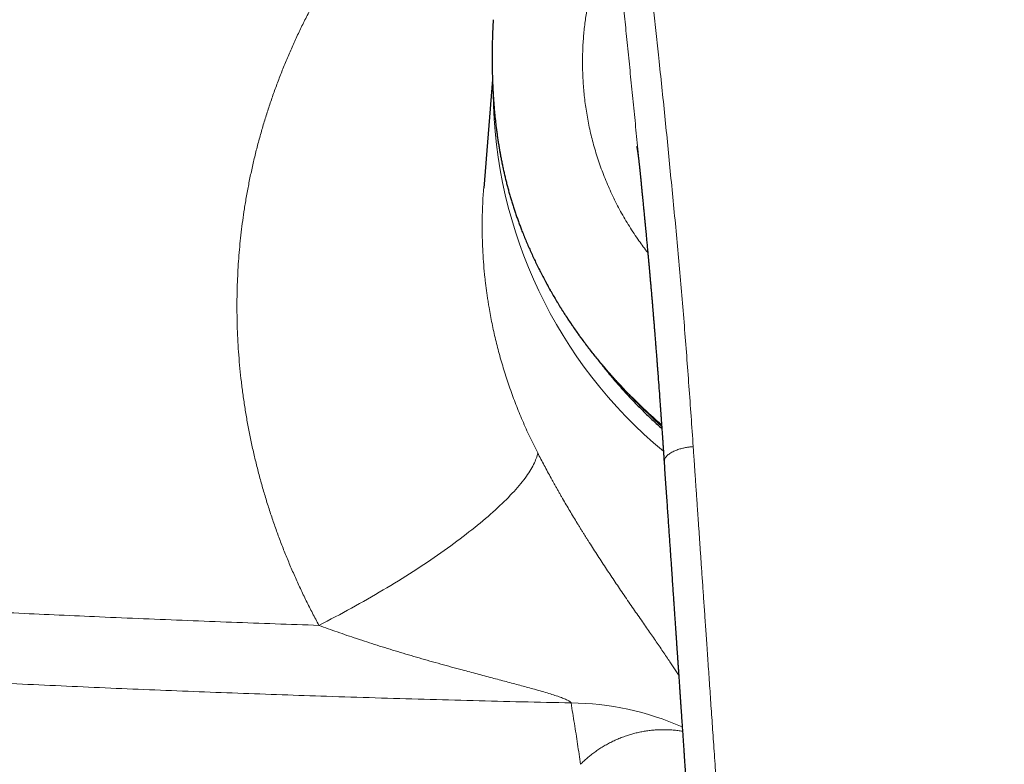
# Model space of a CAD drawing. Header units: millimetres. Extents: x 8 to 974, y 12 to 621.
# Tile 25 of 52: x 453 to 500, y 556 to 593. Entities that reach past the tile are written whole.
import ezdxf

# ---------------------------------------------------------------- set-up
doc = ezdxf.new("R2010")
doc.units = ezdxf.units.MM

msp = doc.modelspace()

# ---------------------------------------------------------------- linework, layer by layer
at = {"color": 8, "linetype": 'Continuous', "lineweight": 0}
for p, q in [((475.659, 590.135), (475.658, 590.136)), ((475.659, 590.135), (475.672, 589.621)), ((475.672, 589.621), (475.672, 589.623))]:
    msp.add_line(p, q, dxfattribs=at)
at = {"color": 7, "linetype": 'Continuous', "lineweight": 30}
for p, q in [((475.671, 589.65), (475.245, 584.371)), ((482.836, 585.098), (482.835, 585.106))]:
    msp.add_line(p, q, dxfattribs=at)
at = {"color": 8, "linetype": 'Continuous', "lineweight": 0, "flags": 128}
for points in [[(477.079, 582.363), (477.077, 582.37), (477.075, 582.384)], [(467.252, 563.17), (467.451, 563.272), (467.65, 563.375), (467.849, 563.479), (468.047, 563.583), (468.244, 563.688), (468.442, 563.794), (468.638, 563.9), (468.834, 564.008), (469.029, 564.115), (469.223, 564.224), (469.416, 564.333), (469.608, 564.442), (469.8, 564.552), (469.99, 564.663), (470.179, 564.773), (470.367, 564.885), (470.554, 564.996), (470.739, 565.108), (470.923, 565.221), (471.106, 565.333), (471.287, 565.446), (471.467, 565.559), (471.646, 565.672), (471.822, 565.785), (471.997, 565.899), (472.171, 566.012), (472.342, 566.126), (472.512, 566.239), (472.68, 566.353), (472.846, 566.466), (473.01, 566.579), (473.172, 566.692), (473.332, 566.805), (473.49, 566.918), (473.646, 567.031), (473.799, 567.143), (473.95, 567.255), (474.099, 567.366), (474.246, 567.478), (474.39, 567.588), (474.532, 567.699), (474.672, 567.809), (474.809, 567.918), (474.943, 568.027), (475.075, 568.135), (475.204, 568.243), (475.331, 568.35), (475.455, 568.457), (475.576, 568.562), (475.694, 568.667), (475.81, 568.772), (475.922, 568.875), (476.032, 568.978), (476.139, 569.08), (476.243, 569.18), (476.344, 569.28), (476.442, 569.38), (476.537, 569.478), (476.629, 569.575), (476.718, 569.671), (476.804, 569.766), (476.887, 569.86), (476.966, 569.953), (477.042, 570.044), (477.115, 570.135), (477.185, 570.224), (477.252, 570.312), (477.315, 570.399), (477.375, 570.485), (477.432, 570.569), (477.486, 570.652), (477.536, 570.733), (477.583, 570.814), (477.626, 570.893), (477.666, 570.97), (477.703, 571.046), (477.736, 571.121), (477.766, 571.194), (477.792, 571.265), (477.815, 571.335), (477.835, 571.404), (477.851, 571.471), (477.864, 571.536)]]:
    msp.add_lwpolyline(points, dxfattribs=at)
at = {"color": 8, "linetype": 'Continuous', "lineweight": 0}
for centre, radius, start, end in [((498.626, 589.244), 22.929, 180.6009, 230.2419), ((499.58, 590.503), 23.639, 224.1588, 228.3726), ((479.366, 545.788), 13.62, 66.1316, 89.5107)]:
    msp.add_arc(centre, radius, start, end, dxfattribs=at)
for points, knots in [([(467.252, 563.17), (467.147, 563.367), (466.937, 563.76), (466.638, 564.356), (466.351, 564.955), (466.076, 565.558), (465.816, 566.161), (465.569, 566.764), (465.336, 567.367), (465.116, 567.974), (464.906, 568.588), (464.707, 569.211), (464.52, 569.841), (464.345, 570.474), (464.184, 571.112), (464.035, 571.753), (463.898, 572.397), (463.776, 573.044), (463.666, 573.691), (463.57, 574.338), (463.487, 574.986), (463.418, 575.635), (463.363, 576.281), (463.321, 576.924), (463.292, 577.564), (463.277, 578.204), (463.275, 578.819), (463.284, 579.41), (463.303, 579.978), (463.332, 580.545), (463.372, 581.112), (463.422, 581.677), (463.483, 582.243), (463.554, 582.807), (463.639, 583.395), (463.74, 584.006), (463.858, 584.64), (463.99, 585.271), (464.135, 585.9), (464.293, 586.524), (464.464, 587.142), (464.646, 587.754), (464.841, 588.361), (465.049, 588.967), (465.27, 589.57), (465.505, 590.173), (465.753, 590.772), (466.014, 591.366), (466.288, 591.957), (466.574, 592.543), (466.872, 593.123), (467.182, 593.696), (467.503, 594.263), (467.835, 594.822), (468.178, 595.375), (468.531, 595.919), (468.893, 596.453), (469.264, 596.978), (469.647, 597.497), (470.043, 598.013), (470.453, 598.525), (470.875, 599.032), (471.308, 599.53), (471.751, 600.021), (472.204, 600.502), (472.667, 600.976), (472.983, 601.285), (473.142, 601.439)], [0, 0, 0, 0, 0.015763, 0.031485, 0.047172, 0.062829, 0.078462, 0.093797, 0.10912, 0.124436, 0.139749, 0.155379, 0.171019, 0.186674, 0.202349, 0.218052, 0.233786, 0.249559, 0.265242, 0.280911, 0.296572, 0.312232, 0.327895, 0.343288, 0.358696, 0.374124, 0.389471, 0.403166, 0.41686, 0.430557, 0.444261, 0.457976, 0.471706, 0.485455, 0.499227, 0.514795, 0.530377, 0.545979, 0.561606, 0.577265, 0.592682, 0.608142, 0.62365, 0.638988, 0.654639, 0.670299, 0.685976, 0.701675, 0.717403, 0.733164, 0.748967, 0.764672, 0.780368, 0.79606, 0.811753, 0.827454, 0.842888, 0.858342, 0.87382, 0.88936, 0.905194, 0.921008, 0.936809, 0.952602, 0.968395, 0.984192, 1, 1, 1, 1]), ([(483.013, 597.774), (483.048, 597.383), (483.116, 596.602), (483.23, 595.426), (483.351, 594.247), (483.478, 593.065), (483.608, 591.88), (483.745, 590.62), (483.889, 589.284), (484.034, 587.871), (484.174, 586.453), (484.314, 585.02), (484.456, 583.574), (484.598, 582.113), (484.733, 580.647), (484.86, 579.175), (484.98, 577.706), (485.093, 576.24), (485.201, 574.779), (485.306, 573.313), (485.374, 572.331), (485.408, 571.841)], [0, 0, 0, 0, 0.046677, 0.093345, 0.140008, 0.186667, 0.233324, 0.279979, 0.334963, 0.389948, 0.444935, 0.499929, 0.555931, 0.61194, 0.667953, 0.723969, 0.779981, 0.834987, 0.889989, 0.944992, 1, 1, 1, 1]), ([(481.683, 597.098), (481.604, 596.969), (481.447, 596.71), (481.224, 596.267), (481.013, 595.787), (480.817, 595.269), (480.638, 594.717), (480.477, 594.133), (480.337, 593.519), (480.22, 592.878), (480.13, 592.212), (480.068, 591.523), (480.036, 590.813), (480.039, 590.085), (480.076, 589.342), (480.152, 588.586), (480.267, 587.822), (480.424, 587.052), (480.626, 586.281), (480.873, 585.511), (481.164, 584.747), (481.5, 583.991), (481.879, 583.249), (482.304, 582.524), (482.743, 581.854), (483.06, 581.44), (483.205, 581.251)], [0, 0, 0, 0, 0.041946, 0.083887, 0.125831, 0.167783, 0.209738, 0.251692, 0.293642, 0.335589, 0.37753, 0.419469, 0.461411, 0.503357, 0.545305, 0.587256, 0.629204, 0.671145, 0.713085, 0.755029, 0.796978, 0.83893, 0.88088, 0.922817, 0.964747, 1, 1, 1, 1]), ([(482.835, 585.106), (482.827, 585.187), (482.778, 585.679), (482.692, 586.58), (482.572, 587.806), (482.45, 589.025), (482.327, 590.238), (482.207, 591.424), (482.09, 592.584), (481.979, 593.718), (481.873, 594.848), (481.774, 595.976), (481.713, 596.724), (481.683, 597.098)], [0, 0, 0, 0, 0.019694, 0.120366, 0.22093, 0.321393, 0.421912, 0.522645, 0.617837, 0.713173, 0.808607, 0.904187, 1, 1, 1, 1]), ([(475.679, 591.999), (475.677, 591.941), (475.67, 591.771), (475.662, 591.487), (475.655, 591.149), (475.653, 590.811), (475.653, 590.472), (475.657, 590.247), (475.659, 590.135)], [0, 0, 0, 0, 0.093412, 0.27378, 0.455164, 0.636549, 0.818274, 1, 1, 1, 1]), ([(475.672, 589.621), (475.677, 589.492), (475.687, 589.234), (475.709, 588.846), (475.736, 588.458), (475.77, 588.07), (475.809, 587.682), (475.854, 587.296), (475.906, 586.91), (475.965, 586.52), (476.032, 586.125), (476.107, 585.726), (476.19, 585.329), (476.283, 584.92), (476.389, 584.499), (476.507, 584.067), (476.635, 583.639), (476.772, 583.215), (476.918, 582.795), (477.023, 582.521), (477.075, 582.384)], [0, 0, 0, 0, 0.051843, 0.103706, 0.155567, 0.20741, 0.259258, 0.311125, 0.362992, 0.414839, 0.469288, 0.52376, 0.578231, 0.63268, 0.693615, 0.754565, 0.8155, 0.876994, 0.938504, 1, 1, 1, 1]), ([(475.247, 584.371), (475.244, 584.348), (475.216, 584.058), (475.189, 583.497), (475.166, 582.687), (475.175, 581.941), (475.203, 581.264), (475.244, 580.655), (475.29, 580.168), (475.33, 579.803), (475.36, 579.562), (475.392, 579.32), (475.427, 579.078), (475.464, 578.835), (475.534, 578.415), (475.646, 577.816), (475.819, 577.035), (476.021, 576.249), (476.253, 575.458), (476.514, 574.669), (476.805, 573.881), (477.125, 573.097), (477.475, 572.313), (477.734, 571.796), (477.864, 571.536)], [0, 0, 0, 0, 0.0054198, 0.0667815, 0.1286369, 0.1909882, 0.23703, 0.2833406, 0.3299207, 0.3482945, 0.36671, 0.3851673, 0.4036666, 0.4222078, 0.440791, 0.5001261, 0.5602892, 0.6212819, 0.6831056, 0.7457619, 0.8081113, 0.8712665, 0.935229, 1, 1, 1, 1]), ([(477.075, 582.384), (477.141, 582.218), (477.272, 581.888), (477.485, 581.398), (477.708, 580.912), (477.943, 580.431), (478.189, 579.955), (478.446, 579.485), (478.714, 579.02), (478.993, 578.561), (479.283, 578.108), (479.589, 577.653), (479.91, 577.197), (480.249, 576.741), (480.598, 576.292), (480.958, 575.851), (481.323, 575.425), (481.691, 575.014), (482.062, 574.618), (482.442, 574.23), (482.831, 573.849), (483.229, 573.477), (483.576, 573.164), (483.794, 572.979), (483.873, 572.911)], [0, 0, 0, 0, 0.045792, 0.091603, 0.137419, 0.18323, 0.229023, 0.27481, 0.320614, 0.366424, 0.412228, 0.458015, 0.506218, 0.55444, 0.602668, 0.650891, 0.699094, 0.744864, 0.79065, 0.836442, 0.882228, 0.927998, 0.973768, 1, 1, 1, 1]), ([(485.408, 571.841), (485.393, 571.839), (485.36, 571.836), (485.306, 571.831), (485.241, 571.824), (485.165, 571.814), (485.076, 571.8), (484.986, 571.783), (484.895, 571.762), (484.806, 571.739), (484.711, 571.71), (484.613, 571.676), (484.514, 571.635), (484.416, 571.59), (484.323, 571.538), (484.238, 571.481), (484.166, 571.422), (484.108, 571.363), (484.064, 571.306), (484.032, 571.252), (484.011, 571.2), (484, 571.153), (483.995, 571.116), (483.997, 571.095), (483.998, 571.088)], [0, 0, 0, 0, 0.019466, 0.043326, 0.071868, 0.10554, 0.144946, 0.190777, 0.229766, 0.27292, 0.320283, 0.37171, 0.426856, 0.485221, 0.54628, 0.609728, 0.672771, 0.732698, 0.789429, 0.842712, 0.892321, 0.938144, 0.980211, 1, 1, 1, 1]), ([(500.5, 523.881), (500.497, 523.881), (500.489, 523.881), (500.475, 523.881), (500.457, 523.881), (500.431, 523.881), (500.397, 523.881), (500.354, 523.881), (500.299, 523.881), (500.231, 523.882), (500.15, 523.883), (500.058, 523.884), (499.955, 523.886), (499.837, 523.889), (499.702, 523.892), (499.549, 523.897), (499.384, 523.903), (499.204, 523.911), (499.013, 523.921), (498.811, 523.933), (498.596, 523.948), (498.369, 523.965), (498.128, 523.985), (497.873, 524.009), (497.604, 524.037), (497.322, 524.069), (497.028, 524.106), (496.744, 524.145), (496.473, 524.185), (496.217, 524.225), (495.953, 524.27), (495.681, 524.321), (495.411, 524.375), (495.143, 524.434), (494.878, 524.496), (494.606, 524.566), (494.329, 524.642), (494.048, 524.727), (493.762, 524.821), (493.481, 524.922), (493.206, 525.029), (492.937, 525.143), (492.667, 525.267), (492.397, 525.403), (492.127, 525.55), (491.879, 525.698), (491.653, 525.843), (491.449, 525.983), (491.248, 526.131), (491.05, 526.287), (490.857, 526.451), (490.669, 526.622), (490.488, 526.801), (490.312, 526.988), (490.141, 527.187), (489.976, 527.396), (489.818, 527.619), (489.669, 527.852), (489.529, 528.095), (489.399, 528.344), (489.279, 528.598), (489.167, 528.857), (489.064, 529.122), (488.963, 529.406), (488.865, 529.708), (488.77, 530.031), (488.683, 530.36), (488.603, 530.695), (488.521, 531.071), (488.439, 531.489), (488.359, 531.949), (488.285, 532.427), (488.217, 532.924), (488.155, 533.439), (488.098, 533.963), (488.046, 534.495), (487.994, 535.068), (487.94, 535.684), (487.884, 536.343), (487.829, 537.012), (487.775, 537.692), (487.722, 538.381), (487.68, 538.932), (487.649, 539.342), (487.629, 539.61), (487.609, 539.879), (487.589, 540.149), (487.569, 540.42), (487.55, 540.686), (487.52, 541.094), (487.48, 541.641), (487.428, 542.366), (487.374, 543.117), (487.32, 543.893), (487.266, 544.657), (487.214, 545.41), (487.164, 546.151), (487.114, 546.88), (487.063, 547.626), (487.012, 548.386), (486.959, 549.161), (486.908, 549.922), (486.857, 550.669), (486.808, 551.398), (486.76, 552.11), (486.713, 552.804), (486.667, 553.485), (486.621, 554.158), (486.576, 554.822), (486.532, 555.477), (486.488, 556.12), (486.445, 556.749), (486.403, 557.364), (486.361, 557.967), (486.321, 558.557), (486.281, 559.134), (486.243, 559.697), (486.205, 560.248), (486.168, 560.786), (486.132, 561.311), (486.097, 561.823), (486.063, 562.309), (486.031, 562.769), (486.002, 563.205), (485.972, 563.63), (485.944, 564.044), (485.916, 564.448), (485.889, 564.846), (485.862, 565.238), (485.835, 565.624), (485.809, 565.999), (485.784, 566.363), (485.76, 566.715), (485.736, 567.055), (485.713, 567.395), (485.69, 567.733), (485.667, 568.068), (485.645, 568.39), (485.623, 568.698), (485.603, 568.992), (485.584, 569.273), (485.566, 569.54), (485.548, 569.793), (485.532, 570.033), (485.516, 570.258), (485.502, 570.468), (485.488, 570.665), (485.476, 570.848), (485.464, 571.017), (485.453, 571.172), (485.444, 571.314), (485.435, 571.444), (485.427, 571.561), (485.42, 571.665), (485.414, 571.757), (485.41, 571.814), (485.408, 571.841)], [0, 0, 0, 0, 0.000164, 0.000398, 0.000701, 0.001073, 0.001676, 0.002403, 0.003253, 0.004436, 0.005795, 0.007333, 0.009047, 0.010939, 0.013269, 0.015822, 0.018597, 0.021595, 0.024815, 0.028194, 0.031786, 0.035593, 0.039612, 0.043922, 0.048452, 0.0532, 0.058164, 0.063343, 0.067563, 0.071915, 0.076403, 0.081027, 0.085791, 0.090246, 0.094823, 0.099525, 0.104351, 0.109296, 0.114355, 0.119523, 0.124354, 0.12927, 0.134277, 0.13938, 0.144586, 0.149905, 0.154041, 0.158233, 0.162478, 0.166768, 0.171101, 0.175401, 0.179744, 0.184135, 0.18858, 0.193172, 0.197849, 0.202618, 0.207445, 0.21231, 0.217126, 0.221985, 0.226891, 0.231853, 0.237583, 0.243393, 0.249283, 0.255253, 0.261295, 0.269307, 0.277416, 0.285625, 0.294541, 0.303589, 0.312775, 0.322098, 0.331557, 0.342967, 0.354565, 0.366353, 0.378333, 0.390503, 0.402865, 0.407577, 0.412316, 0.417083, 0.421876, 0.426697, 0.431494, 0.436039, 0.448444, 0.460709, 0.474758, 0.488618, 0.502289, 0.515771, 0.529063, 0.542165, 0.555077, 0.569283, 0.583254, 0.596992, 0.610497, 0.62377, 0.636582, 0.64917, 0.661537, 0.673683, 0.685848, 0.697783, 0.709489, 0.720966, 0.732214, 0.743233, 0.754024, 0.764587, 0.774922, 0.785029, 0.794907, 0.804558, 0.81398, 0.823174, 0.831401, 0.839437, 0.847282, 0.854934, 0.862395, 0.869664, 0.87703, 0.884188, 0.891138, 0.897881, 0.904416, 0.910743, 0.916862, 0.923354, 0.929594, 0.935584, 0.941321, 0.946808, 0.952044, 0.957028, 0.961761, 0.966242, 0.970473, 0.974383, 0.978051, 0.981477, 0.98466, 0.987555, 0.990216, 0.992642, 0.994834, 0.99679, 0.998513, 1, 1, 1, 1]), ([(477.864, 571.536), (477.916, 571.435), (478.02, 571.233), (478.181, 570.928), (478.346, 570.62), (478.484, 570.367), (478.593, 570.17), (478.671, 570.029), (478.75, 569.887), (478.83, 569.746), (478.911, 569.603), (478.992, 569.46), (479.105, 569.266), (479.248, 569.02), (479.424, 568.722), (479.602, 568.424), (479.75, 568.181), (479.865, 567.992), (479.948, 567.858), (480.031, 567.723), (480.115, 567.588), (480.199, 567.453), (480.284, 567.318), (480.41, 567.12), (480.576, 566.859), (480.784, 566.537), (480.993, 566.217), (481.203, 565.898), (481.414, 565.581), (481.624, 565.268), (481.839, 564.95), (482.058, 564.628), (482.283, 564.301), (482.506, 563.977), (482.728, 563.656), (482.941, 563.349), (483.144, 563.056), (483.337, 562.778), (483.527, 562.505), (483.712, 562.236), (483.893, 561.973), (484.07, 561.713), (484.231, 561.475), (484.377, 561.257), (484.507, 561.061), (484.617, 560.894), (484.681, 560.794), (484.705, 560.757)], [0, 0, 0, 0, 0.024534, 0.049232, 0.074122, 0.099235, 0.110591, 0.121999, 0.133463, 0.144986, 0.156568, 0.168214, 0.179924, 0.204245, 0.228762, 0.253496, 0.278463, 0.289755, 0.301099, 0.312498, 0.323952, 0.335463, 0.347033, 0.358664, 0.38671, 0.414925, 0.443328, 0.471939, 0.500775, 0.529854, 0.558461, 0.589794, 0.621258, 0.652875, 0.684664, 0.716644, 0.745672, 0.774583, 0.803392, 0.832113, 0.860759, 0.889347, 0.918428, 0.941292, 0.964037, 0.986674, 1, 1, 1, 1]), ([(418.706, 565.873), (419.362, 565.823), (420.672, 565.724), (422.635, 565.58), (424.592, 565.438), (426.542, 565.301), (428.485, 565.166), (430.422, 565.035), (432.369, 564.907), (434.326, 564.781), (436.293, 564.657), (438.032, 564.551), (439.545, 564.461), (440.78, 564.388), (441.635, 564.339), (442.11, 564.312), (442.258, 564.304), (442.406, 564.295), (442.553, 564.287), (442.701, 564.279), (443.459, 564.236), (444.827, 564.16), (446.803, 564.054), (448.773, 563.952), (450.739, 563.854), (452.7, 563.759), (454.656, 563.668), (456.672, 563.578), (458.747, 563.489), (460.882, 563.403), (463.01, 563.32), (465.133, 563.243), (466.546, 563.194), (467.252, 563.17)], [0, 0, 0, 0, 0.041048, 0.081909, 0.122584, 0.163075, 0.203383, 0.243509, 0.283456, 0.324281, 0.364919, 0.405372, 0.43197, 0.458488, 0.481757, 0.4848, 0.487842, 0.490882, 0.493922, 0.49696, 0.499998, 0.540755, 0.581375, 0.621861, 0.662213, 0.702432, 0.742521, 0.782481, 0.826288, 0.869942, 0.913444, 0.956796, 1, 1, 1, 1]), ([(479.482, 559.407), (479.466, 559.429), (479.43, 559.476), (479.297, 559.55), (479.12, 559.628), (478.893, 559.712), (478.625, 559.801), (478.319, 559.895), (477.983, 559.993), (477.542, 560.117), (476.992, 560.266), (476.332, 560.442), (475.642, 560.624), (474.93, 560.812), (474.1, 561.034), (473.16, 561.292), (472.117, 561.588), (471.087, 561.892), (470.077, 562.203), (469.097, 562.521), (468.156, 562.841), (467.548, 563.062), (467.252, 563.17)], [0, 0, 0, 0, 0.012317, 0.026749, 0.043993, 0.064174, 0.087145, 0.112628, 0.14028, 0.169719, 0.219669, 0.272482, 0.327534, 0.38418, 0.441761, 0.524712, 0.607786, 0.690139, 0.771043, 0.85026, 0.926908, 1, 1, 1, 1]), ([(418.81, 562.422), (419.511, 562.369), (420.914, 562.263), (423.022, 562.109), (425.132, 561.958), (427.243, 561.81), (429.343, 561.667), (431.433, 561.528), (433.512, 561.393), (435.593, 561.262), (437.689, 561.134), (439.802, 561.008), (441.931, 560.885), (444.061, 560.767), (446.193, 560.652), (448.328, 560.541), (450.464, 560.434), (452.602, 560.331), (454.741, 560.232), (456.883, 560.137), (459.026, 560.047), (461.172, 559.961), (463.319, 559.879), (465.468, 559.801), (467.691, 559.726), (469.987, 559.652), (472.358, 559.583), (474.73, 559.518), (477.105, 559.459), (478.69, 559.424), (479.482, 559.407)], [0, 0, 0, 0, 0.035177, 0.07034, 0.10549, 0.140629, 0.175758, 0.210249, 0.244733, 0.27921, 0.313681, 0.34885, 0.384016, 0.419178, 0.454339, 0.489499, 0.52466, 0.559823, 0.594989, 0.630159, 0.665335, 0.700517, 0.735706, 0.770905, 0.806114, 0.844857, 0.883616, 0.922391, 0.961185, 1, 1, 1, 1]), ([(479.942, 556.43), (479.895, 556.757), (479.801, 557.413), (479.647, 558.406), (479.537, 559.073), (479.482, 559.407)], [0, 0, 0, 0, 0.333306, 0.666636, 1, 1, 1, 1]), ([(479.942, 556.43), (479.994, 556.481), (480.099, 556.584), (480.268, 556.735), (480.446, 556.882), (480.633, 557.025), (480.831, 557.162), (481.036, 557.292), (481.246, 557.412), (481.461, 557.524), (481.686, 557.629), (481.92, 557.726), (482.149, 557.808), (482.371, 557.878), (482.584, 557.937), (482.804, 557.988), (483.032, 558.032), (483.266, 558.067), (483.507, 558.092), (483.744, 558.107), (483.976, 558.111), (484.202, 558.107), (484.434, 558.093), (484.663, 558.07), (484.816, 558.047), (484.89, 558.036)], [0, 0, 0, 0, 0.048468, 0.097282, 0.146419, 0.195864, 0.245601, 0.295621, 0.343037, 0.3907, 0.438613, 0.486782, 0.535222, 0.57482, 0.614734, 0.654947, 0.695446, 0.736223, 0.777272, 0.818597, 0.854987, 0.891602, 0.928454, 0.965561, 1, 1, 1, 1])]:
    msp.add_open_spline(points, degree=3, knots=knots, dxfattribs=at)
at = {"color": 7, "linetype": 'Continuous', "lineweight": 30}
for points, knots in [([(475.706, 592.55), (475.705, 592.532), (475.697, 592.403), (475.688, 592.219), (475.681, 592.053), (475.679, 591.999)], [0, 0, 0, 0, 0.096065, 0.705596, 1, 1, 1, 1]), ([(475.679, 591.999), (475.677, 591.956), (475.672, 591.837), (475.666, 591.641), (475.66, 591.411), (475.656, 591.18), (475.654, 590.95), (475.653, 590.718), (475.654, 590.486), (475.656, 590.292), (475.658, 590.176), (475.659, 590.136)], [0, 0, 0, 0, 0.068678, 0.192164, 0.315435, 0.438791, 0.562647, 0.68695, 0.811622, 0.936579, 1, 1, 1, 1]), ([(475.658, 590.136), (475.66, 590.038), (475.664, 589.867), (475.67, 589.696), (475.672, 589.623)], [0, 0, 0, 0, 0.57762, 1, 1, 1, 1]), ([(475.672, 589.623), (475.673, 589.581), (475.677, 589.464), (475.686, 589.273), (475.697, 589.05), (475.71, 588.829), (475.725, 588.607), (475.742, 588.386), (475.761, 588.166), (475.781, 587.945), (475.804, 587.726), (475.828, 587.506), (475.855, 587.287), (475.883, 587.069), (475.914, 586.852), (475.946, 586.635), (475.981, 586.419), (476.017, 586.203), (476.056, 585.988), (476.097, 585.773), (476.14, 585.559), (476.185, 585.347), (476.232, 585.135), (476.281, 584.924), (476.332, 584.714), (476.386, 584.504), (476.442, 584.294), (476.5, 584.085), (476.561, 583.877), (476.623, 583.669), (476.688, 583.463), (476.755, 583.259), (476.824, 583.056), (476.895, 582.853), (476.969, 582.651), (477.03, 582.488), (477.068, 582.392), (477.079, 582.363)], [0, 0, 0, 0, 0.0170798, 0.0469145, 0.0765558, 0.106054, 0.1355829, 0.1650528, 0.1944726, 0.2238511, 0.2531968, 0.2825334, 0.3118191, 0.3410626, 0.3702737, 0.3994619, 0.428637, 0.4578085, 0.4869853, 0.5161747, 0.5453872, 0.5746328, 0.6036403, 0.6327683, 0.6620014, 0.6913249, 0.7207232, 0.7501806, 0.7796808, 0.8092073, 0.8387432, 0.8682688, 0.8977742, 0.9273091, 0.9570562, 0.9869988, 1, 1, 1, 1]), ([(482.667, 586.408), (482.667, 586.408), (482.667, 586.408), (482.667, 586.408), (482.667, 586.407), (482.667, 586.405), (482.668, 586.403), (482.668, 586.399), (482.669, 586.394), (482.67, 586.389), (482.672, 586.382), (482.673, 586.374), (482.675, 586.365), (482.677, 586.354), (482.679, 586.34), (482.682, 586.326), (482.684, 586.312), (482.686, 586.298), (482.689, 586.283), (482.692, 586.265), (482.695, 586.246), (482.698, 586.228), (482.7, 586.213), (482.703, 586.197), (482.705, 586.18), (482.709, 586.159), (482.711, 586.14), (482.714, 586.123), (482.716, 586.111), (482.717, 586.099), (482.72, 586.085), (482.722, 586.068), (482.724, 586.051), (482.727, 586.035), (482.73, 586.009), (482.736, 585.966), (482.744, 585.908), (482.752, 585.846), (482.76, 585.785), (482.767, 585.724), (482.775, 585.661), (482.781, 585.604), (482.788, 585.548), (482.793, 585.496), (482.799, 585.446), (482.804, 585.399), (482.809, 585.354), (482.814, 585.302), (482.82, 585.249), (482.827, 585.181), (482.832, 585.133), (482.835, 585.1), (482.835, 585.098)], [0, 0, 0, 0, 0.00405, 0.012885, 0.020736, 0.034398, 0.048762, 0.064772, 0.082548, 0.099176, 0.11416, 0.12945, 0.145782, 0.164908, 0.188998, 0.2093, 0.226646, 0.242284, 0.260256, 0.281443, 0.302264, 0.320629, 0.334225, 0.347779, 0.36329, 0.381502, 0.401617, 0.413227, 0.422515, 0.431387, 0.442383, 0.455505, 0.468793, 0.480834, 0.491686, 0.524403, 0.571352, 0.607283, 0.643115, 0.682491, 0.71468, 0.750753, 0.776332, 0.805358, 0.832042, 0.854213, 0.877058, 0.899915, 0.931001, 0.955332, 0.996453, 1, 1, 1, 1]), ([(482.835, 585.106), (482.835, 585.106), (482.835, 585.1), (482.837, 585.084), (482.84, 585.057), (482.843, 585.019), (482.847, 584.979), (482.851, 584.942), (482.854, 584.91), (482.857, 584.878), (482.86, 584.843), (482.864, 584.802), (482.87, 584.744), (482.877, 584.668), (482.887, 584.573), (482.895, 584.481), (482.904, 584.394), (482.912, 584.312), (482.92, 584.227), (482.927, 584.157), (482.932, 584.104), (482.935, 584.07), (482.938, 584.044), (482.94, 584.023), (482.941, 584.008), (482.943, 583.99), (482.945, 583.967), (482.949, 583.933), (482.953, 583.891), (482.958, 583.84), (482.963, 583.784), (482.971, 583.703), (482.981, 583.6), (482.992, 583.482), (483.003, 583.375), (483.012, 583.274), (483.022, 583.17), (483.031, 583.08), (483.038, 583.005), (483.044, 582.949), (483.049, 582.892), (483.055, 582.837), (483.059, 582.79), (483.063, 582.752), (483.066, 582.724), (483.067, 582.704), (483.069, 582.688), (483.071, 582.671), (483.073, 582.646), (483.077, 582.61), (483.081, 582.562), (483.087, 582.504), (483.093, 582.439), (483.099, 582.371), (483.106, 582.304), (483.119, 582.168), (483.138, 581.968), (483.163, 581.703), (483.181, 581.511), (483.192, 581.389), (483.197, 581.337), (483.202, 581.285), (483.207, 581.233), (483.211, 581.184), (483.215, 581.141), (483.219, 581.106), (483.221, 581.079), (483.223, 581.058), (483.225, 581.042), (483.226, 581.023), (483.229, 580.995), (483.233, 580.952), (483.238, 580.897), (483.244, 580.833), (483.25, 580.763), (483.26, 580.653), (483.274, 580.503), (483.291, 580.315), (483.307, 580.126), (483.324, 579.935), (483.342, 579.737), (483.36, 579.532), (483.378, 579.319), (483.394, 579.137), (483.406, 578.991), (483.415, 578.888), (483.423, 578.794), (483.43, 578.71), (483.436, 578.635), (483.441, 578.575), (483.445, 578.531), (483.447, 578.505), (483.449, 578.486), (483.45, 578.467), (483.452, 578.442), (483.455, 578.408), (483.459, 578.367), (483.463, 578.317), (483.468, 578.255), (483.474, 578.18), (483.482, 578.089), (483.49, 577.988), (483.499, 577.882), (483.507, 577.776), (483.518, 577.649), (483.529, 577.504), (483.542, 577.344), (483.554, 577.197), (483.565, 577.064), (483.574, 576.944), (483.583, 576.834), (483.591, 576.729), (483.599, 576.622), (483.608, 576.507), (483.618, 576.385), (483.628, 576.255), (483.639, 576.11), (483.651, 575.947), (483.665, 575.766), (483.679, 575.578), (483.703, 575.262), (483.736, 574.824), (483.766, 574.414), (483.784, 574.155), (483.792, 574.046), (483.8, 573.937), (483.808, 573.829), (483.815, 573.727), (483.822, 573.633), (483.828, 573.552), (483.833, 573.483), (483.837, 573.427), (483.84, 573.383), (483.842, 573.349), (483.844, 573.323), (483.845, 573.304), (483.846, 573.288), (483.848, 573.27), (483.849, 573.247), (483.852, 573.215), (483.854, 573.176), (483.858, 573.128), (483.862, 573.073), (483.867, 573.003), (483.873, 572.916), (483.88, 572.811), (483.888, 572.693), (483.898, 572.562), (483.908, 572.418), (483.919, 572.261), (483.93, 572.097), (483.942, 571.925), (483.954, 571.747), (483.968, 571.558), (483.981, 571.358), (483.992, 571.2), (483.998, 571.109), (484, 571.088)], [0, 0, 0, 0, 0.000243, 0.001954, 0.004506, 0.007465, 0.010625, 0.013404, 0.015774, 0.017735, 0.020423, 0.023429, 0.026768, 0.033191, 0.040109, 0.047494, 0.053271, 0.059247, 0.06542, 0.071738, 0.074646, 0.077075, 0.079025, 0.080495, 0.081486, 0.082451, 0.084244, 0.08667, 0.089729, 0.093422, 0.097625, 0.101786, 0.111154, 0.119906, 0.1272, 0.134263, 0.141782, 0.149791, 0.153769, 0.157858, 0.162057, 0.166129, 0.16955, 0.172304, 0.174288, 0.175679, 0.176563, 0.177718, 0.179329, 0.182046, 0.185504, 0.189703, 0.19454, 0.199426, 0.204269, 0.209069, 0.228604, 0.247445, 0.266185, 0.269931, 0.27368, 0.277432, 0.281185, 0.284841, 0.287986, 0.290445, 0.292411, 0.293884, 0.294865, 0.295813, 0.297967, 0.301007, 0.304935, 0.309734, 0.314823, 0.319901, 0.333447, 0.346914, 0.360302, 0.373905, 0.388044, 0.402721, 0.417934, 0.433683, 0.441722, 0.449091, 0.455792, 0.461825, 0.467188, 0.471884, 0.474634, 0.476468, 0.477441, 0.478683, 0.480518, 0.482899, 0.485852, 0.489378, 0.493478, 0.499105, 0.505544, 0.512795, 0.520611, 0.528194, 0.535484, 0.547773, 0.559127, 0.569547, 0.579031, 0.587581, 0.595196, 0.602333, 0.609955, 0.618092, 0.626745, 0.635914, 0.645599, 0.657677, 0.670471, 0.683978, 0.697747, 0.737409, 0.776831, 0.784546, 0.792251, 0.799948, 0.807635, 0.815015, 0.821585, 0.827337, 0.83227, 0.836044, 0.839141, 0.841562, 0.843305, 0.844653, 0.845559, 0.846683, 0.84835, 0.85057, 0.853343, 0.856669, 0.860548, 0.86498, 0.87146, 0.878846, 0.887139, 0.896339, 0.906447, 0.917461, 0.929384, 0.941111, 0.953601, 0.966855, 0.980873, 0.995656, 1, 1, 1, 1]), ([(477.079, 582.363), (477.079, 582.363), (477.111, 582.277), (477.18, 582.108), (477.284, 581.853), (477.392, 581.6), (477.503, 581.347), (477.617, 581.095), (477.735, 580.845), (477.856, 580.595), (477.98, 580.346), (478.108, 580.098), (478.239, 579.851), (478.374, 579.604), (478.511, 579.359), (478.653, 579.114), (478.797, 578.871), (478.944, 578.628), (479.095, 578.388), (479.248, 578.149), (479.404, 577.912), (479.564, 577.677), (479.726, 577.443), (479.891, 577.211), (480.059, 576.981), (480.23, 576.752), (480.405, 576.525), (480.582, 576.299), (480.762, 576.076), (480.944, 575.854), (481.13, 575.635), (481.318, 575.417), (481.509, 575.201), (481.702, 574.988), (481.897, 574.777), (482.095, 574.568), (482.296, 574.361), (482.499, 574.157), (482.705, 573.955), (482.913, 573.755), (483.123, 573.558), (483.336, 573.362), (483.551, 573.17), (483.731, 573.012), (483.839, 572.919), (483.875, 572.889)], [0, 0, 0, 0, 0.000013, 0.0235278, 0.0471233, 0.0707732, 0.0944507, 0.118126, 0.1417908, 0.1655792, 0.1894044, 0.2132722, 0.2371884, 0.2611586, 0.2851874, 0.3093088, 0.3334815, 0.3576443, 0.3818021, 0.4059596, 0.4301207, 0.4542897, 0.4784713, 0.5026703, 0.5268917, 0.5511402, 0.5754206, 0.5997467, 0.6240131, 0.6483111, 0.6726556, 0.697018, 0.7213639, 0.7456599, 0.7699017, 0.7941934, 0.8184689, 0.842733, 0.8669908, 0.8912472, 0.9155056, 0.9397913, 0.9640609, 0.9883148, 1, 1, 1, 1]), ([(480.91, 575.897), (480.916, 575.889), (480.979, 575.807), (481.101, 575.652), (481.278, 575.433), (481.459, 575.216), (481.641, 575), (481.827, 574.787), (482.015, 574.576), (482.206, 574.366), (482.4, 574.159), (482.596, 573.954), (482.796, 573.752), (482.997, 573.551), (483.201, 573.353), (483.408, 573.157), (483.618, 572.964), (483.777, 572.819), (483.868, 572.74), (483.886, 572.723)], [0, 0, 0, 0, 0.006715, 0.071669, 0.13664, 0.201626, 0.266629, 0.331649, 0.396686, 0.461741, 0.526813, 0.591902, 0.657011, 0.722137, 0.787283, 0.852448, 0.917633, 0.982838, 1, 1, 1, 1]), ([(483.997, 571.088), (484.001, 571.035), (484.015, 570.826), (484.04, 570.466), (484.071, 570.012), (484.101, 569.569), (484.131, 569.141), (484.159, 568.727), (484.187, 568.327), (484.213, 567.939), (484.24, 567.56), (484.265, 567.19), (484.29, 566.829), (484.314, 566.481), (484.337, 566.145), (484.359, 565.821), (484.38, 565.509), (484.4, 565.215), (484.419, 564.938), (484.437, 564.678), (484.454, 564.43), (484.47, 564.192), (484.485, 563.981), (484.497, 563.796), (484.508, 563.639), (484.518, 563.494), (484.527, 563.36), (484.536, 563.237), (484.543, 563.126), (484.55, 563.026), (484.556, 562.938), (484.561, 562.862), (484.565, 562.803), (484.568, 562.758), (484.571, 562.727), (484.572, 562.7), (484.574, 562.677), (484.576, 562.652), (484.578, 562.622), (484.58, 562.582), (484.584, 562.53), (484.588, 562.47), (484.593, 562.401), (484.598, 562.326), (484.603, 562.247), (484.61, 562.151), (484.618, 562.038), (484.627, 561.905), (484.636, 561.764), (484.647, 561.603), (484.66, 561.421), (484.674, 561.217), (484.688, 561.001), (484.704, 560.771), (484.721, 560.529), (484.736, 560.3), (484.751, 560.086), (484.764, 559.892), (484.777, 559.697), (484.79, 559.505), (484.803, 559.317), (484.818, 559.099), (484.835, 558.854), (484.853, 558.582), (484.871, 558.315), (484.889, 558.053), (484.906, 557.796), (484.923, 557.55), (484.939, 557.316), (484.953, 557.105), (484.966, 556.915), (484.977, 556.747), (484.988, 556.586), (484.998, 556.434), (485.008, 556.289), (485.02, 556.119), (485.033, 555.918), (485.049, 555.68), (485.066, 555.437), (485.082, 555.189), (485.099, 554.938), (485.117, 554.675), (485.135, 554.403), (485.154, 554.123), (485.173, 553.843), (485.191, 553.567), (485.209, 553.301), (485.225, 553.064), (485.239, 552.856), (485.251, 552.674), (485.261, 552.529), (485.268, 552.423), (485.272, 552.356), (485.276, 552.3), (485.279, 552.253), (485.281, 552.215), (485.283, 552.185), (485.285, 552.157), (485.287, 552.128), (485.29, 552.093), (485.292, 552.05), (485.296, 552.001), (485.299, 551.945), (485.304, 551.878), (485.309, 551.799), (485.315, 551.709), (485.322, 551.61), (485.329, 551.501), (485.337, 551.384), (485.345, 551.259), (485.354, 551.127), (485.363, 550.992), (485.379, 550.741), (485.403, 550.379), (485.437, 549.878), (485.471, 549.357), (485.507, 548.817), (485.538, 548.351), (485.564, 547.956), (485.586, 547.628), (485.608, 547.297), (485.63, 546.96), (485.653, 546.615), (485.678, 546.24), (485.705, 545.835), (485.734, 545.398), (485.764, 544.95), (485.793, 544.532), (485.819, 544.143), (485.843, 543.788), (485.864, 543.479), (485.881, 543.224), (485.895, 543.029), (485.907, 542.848), (485.919, 542.678), (485.929, 542.521), (485.939, 542.376), (485.949, 542.245), (485.957, 542.128), (485.964, 542.025), (485.97, 541.935), (485.975, 541.864), (485.979, 541.809), (485.982, 541.768), (485.984, 541.733), (485.987, 541.696), (485.99, 541.654), (485.994, 541.596), (485.999, 541.524), (486.005, 541.439), (486.011, 541.346), (486.019, 541.237), (486.028, 541.112), (486.038, 540.968), (486.049, 540.813), (486.061, 540.647), (486.073, 540.468), (486.087, 540.278), (486.101, 540.076), (486.116, 539.862), (486.133, 539.636), (486.15, 539.4), (486.167, 539.159), (486.188, 538.874), (486.211, 538.548), (486.238, 538.183), (486.265, 537.811), (486.293, 537.431), (486.322, 537.045), (486.351, 536.669), (486.379, 536.303), (486.408, 535.947), (486.437, 535.582), (486.467, 535.207), (486.499, 534.821), (486.531, 534.444), (486.561, 534.099), (486.589, 533.785), (486.609, 533.564), (486.624, 533.412), (486.632, 533.33), (486.64, 533.254), (486.646, 533.188), (486.652, 533.132), (486.657, 533.085), (486.66, 533.048), (486.664, 533.018), (486.667, 532.988), (486.671, 532.949), (486.676, 532.896), (486.684, 532.829), (486.692, 532.752), (486.702, 532.665), (486.712, 532.569), (486.725, 532.462), (486.739, 532.345), (486.754, 532.218), (486.771, 532.08), (486.796, 531.891), (486.828, 531.656), (486.868, 531.382), (486.912, 531.103), (486.959, 530.822), (487.01, 530.539), (487.063, 530.266), (487.117, 530.004), (487.173, 529.753), (487.234, 529.494), (487.303, 529.224), (487.381, 528.937), (487.468, 528.647), (487.554, 528.382), (487.639, 528.14), (487.72, 527.922), (487.808, 527.703), (487.904, 527.482), (488.007, 527.259), (488.12, 527.033), (488.243, 526.805), (488.377, 526.577), (488.522, 526.349), (488.678, 526.126), (488.844, 525.909), (488.984, 525.74), (489.092, 525.617), (489.163, 525.538), (489.232, 525.465), (489.295, 525.399), (489.357, 525.336), (489.416, 525.278), (489.47, 525.225), (489.515, 525.183), (489.546, 525.154), (489.565, 525.136), (489.576, 525.126), (489.586, 525.117), (489.598, 525.105), (489.616, 525.089), (489.642, 525.065), (489.674, 525.036), (489.71, 525.004), (489.781, 524.942), (489.889, 524.85), (490.045, 524.723), (490.218, 524.59), (490.409, 524.451), (490.612, 524.311), (490.828, 524.172), (491.05, 524.037), (491.273, 523.909), (491.447, 523.816), (491.571, 523.752), (491.646, 523.714), (491.721, 523.677), (491.794, 523.641), (491.863, 523.609), (491.923, 523.581), (491.973, 523.558), (492.012, 523.54), (492.04, 523.527), (492.059, 523.519), (492.075, 523.512), (492.097, 523.502), (492.127, 523.488), (492.166, 523.471), (492.213, 523.451), (492.267, 523.428), (492.326, 523.404), (492.388, 523.378), (492.45, 523.353), (492.553, 523.312), (492.695, 523.257), (492.874, 523.192), (493.044, 523.132), (493.208, 523.077), (493.366, 523.027), (493.517, 522.98), (493.65, 522.941), (493.762, 522.909), (493.85, 522.884), (493.924, 522.864), (493.98, 522.849), (494.019, 522.839), (494.045, 522.832), (494.071, 522.825), (494.105, 522.816), (494.156, 522.803), (494.226, 522.786), (494.314, 522.764), (494.412, 522.74), (494.519, 522.715), (494.671, 522.68), (494.87, 522.637), (495.057, 522.598), (495.194, 522.571), (495.277, 522.555), (495.361, 522.54), (495.447, 522.524), (495.532, 522.509), (495.615, 522.494), (495.696, 522.48), (495.77, 522.468), (495.837, 522.457), (495.889, 522.448), (495.928, 522.442), (495.955, 522.438), (495.976, 522.435), (495.992, 522.432), (496.008, 522.43), (496.03, 522.426), (496.087, 522.417), (496.176, 522.404), (496.292, 522.387), (496.401, 522.371), (496.507, 522.357), (496.616, 522.342), (496.731, 522.327), (496.853, 522.311), (497.008, 522.292), (497.196, 522.27), (497.417, 522.245), (497.646, 522.222), (497.828, 522.204), (497.957, 522.193), (498.027, 522.187), (498.087, 522.182), (498.137, 522.178), (498.176, 522.174), (498.204, 522.172), (498.223, 522.171), (498.237, 522.17), (498.249, 522.169), (498.268, 522.167), (498.297, 522.165), (498.338, 522.162), (498.391, 522.158), (498.454, 522.153), (498.529, 522.148), (498.616, 522.142), (498.713, 522.136), (498.822, 522.13), (498.942, 522.123), (499.073, 522.116), (499.215, 522.109), (499.369, 522.103), (499.534, 522.097), (499.717, 522.091), (499.919, 522.087), (500.139, 522.083), (500.335, 522.081), (500.456, 522.081), (500.5, 522.081)], [0, 0, 0, 0, 0.002908, 0.011367, 0.019604, 0.027619, 0.035413, 0.042852, 0.050078, 0.057089, 0.063888, 0.070605, 0.077099, 0.083371, 0.089421, 0.095248, 0.100854, 0.106236, 0.111087, 0.115742, 0.120201, 0.124464, 0.128531, 0.131549, 0.13436, 0.136965, 0.139364, 0.141556, 0.143542, 0.145322, 0.146895, 0.148262, 0.149423, 0.150072, 0.150631, 0.151103, 0.151506, 0.151901, 0.152408, 0.153138, 0.154054, 0.155155, 0.156402, 0.157736, 0.159154, 0.160656, 0.162861, 0.165227, 0.167752, 0.170438, 0.173845, 0.177479, 0.181341, 0.18543, 0.189746, 0.19429, 0.197667, 0.201158, 0.204648, 0.208065, 0.21141, 0.214681, 0.219676, 0.224491, 0.229126, 0.233893, 0.238454, 0.242808, 0.246957, 0.250899, 0.254026, 0.257011, 0.259852, 0.26255, 0.265104, 0.267555, 0.271547, 0.275752, 0.280167, 0.284433, 0.28888, 0.293507, 0.298314, 0.303303, 0.308298, 0.313151, 0.317844, 0.322379, 0.325661, 0.328854, 0.331959, 0.333304, 0.334473, 0.335467, 0.336285, 0.336928, 0.337459, 0.33789, 0.338385, 0.339005, 0.339749, 0.340616, 0.341608, 0.342724, 0.344148, 0.345733, 0.347479, 0.349387, 0.351456, 0.353645, 0.355988, 0.358383, 0.360766, 0.369182, 0.37745, 0.3871, 0.396541, 0.405773, 0.411539, 0.417225, 0.422973, 0.428853, 0.434866, 0.44101, 0.448422, 0.456018, 0.463799, 0.471763, 0.47783, 0.483998, 0.490269, 0.493868, 0.497239, 0.500381, 0.503294, 0.506032, 0.508532, 0.510793, 0.512817, 0.514602, 0.51615, 0.51746, 0.51829, 0.518987, 0.519579, 0.520135, 0.520868, 0.521797, 0.523115, 0.524583, 0.526192, 0.527943, 0.530213, 0.532684, 0.535356, 0.53823, 0.541305, 0.544581, 0.548059, 0.551739, 0.555621, 0.559704, 0.563893, 0.568028, 0.574415, 0.580666, 0.586779, 0.59356, 0.600162, 0.606586, 0.612831, 0.618899, 0.624792, 0.63152, 0.638078, 0.644491, 0.650762, 0.655668, 0.660487, 0.661983, 0.663421, 0.6647, 0.665817, 0.666774, 0.667568, 0.6682, 0.668669, 0.669116, 0.669704, 0.670665, 0.671806, 0.673127, 0.674588, 0.676223, 0.678031, 0.680014, 0.682174, 0.684511, 0.687027, 0.691817, 0.696484, 0.701023, 0.706022, 0.71085, 0.715508, 0.719993, 0.724306, 0.728454, 0.733342, 0.738302, 0.743338, 0.748456, 0.752267, 0.756131, 0.760051, 0.764035, 0.768105, 0.772277, 0.776564, 0.780958, 0.785422, 0.789921, 0.794432, 0.79894, 0.800741, 0.80253, 0.80419, 0.805696, 0.807049, 0.808528, 0.809772, 0.810782, 0.811558, 0.81186, 0.812103, 0.812287, 0.812507, 0.812912, 0.81349, 0.814238, 0.815035, 0.815846, 0.818852, 0.822031, 0.825686, 0.82953, 0.83356, 0.837771, 0.842065, 0.846249, 0.850319, 0.851696, 0.85306, 0.854412, 0.85575, 0.857028, 0.858103, 0.858992, 0.859697, 0.860217, 0.860462, 0.860701, 0.861088, 0.861628, 0.862319, 0.863162, 0.864096, 0.865162, 0.866272, 0.867364, 0.868437, 0.871678, 0.874742, 0.877657, 0.880455, 0.883136, 0.885704, 0.88816, 0.889886, 0.891373, 0.892624, 0.893639, 0.894157, 0.894583, 0.894955, 0.895498, 0.896248, 0.897542, 0.899005, 0.900637, 0.902434, 0.904348, 0.908235, 0.912289, 0.913641, 0.915011, 0.916398, 0.917804, 0.919227, 0.92063, 0.921896, 0.923191, 0.92429, 0.925196, 0.925747, 0.92619, 0.926524, 0.92676, 0.926991, 0.927338, 0.927801, 0.929798, 0.931734, 0.933486, 0.935148, 0.936918, 0.938801, 0.940799, 0.94291, 0.946374, 0.94997, 0.953697, 0.957555, 0.958847, 0.959983, 0.96096, 0.961777, 0.962435, 0.96284, 0.963147, 0.963355, 0.963511, 0.963767, 0.964256, 0.964927, 0.96578, 0.966815, 0.968032, 0.96943, 0.971011, 0.972774, 0.974719, 0.976846, 0.979155, 0.981646, 0.984318, 0.987173, 0.990523, 0.994093, 0.997882, 1, 1, 1, 1])]:
    msp.add_open_spline(points, degree=3, knots=knots, dxfattribs=at)

doc.saveas('drawing.dxf')
